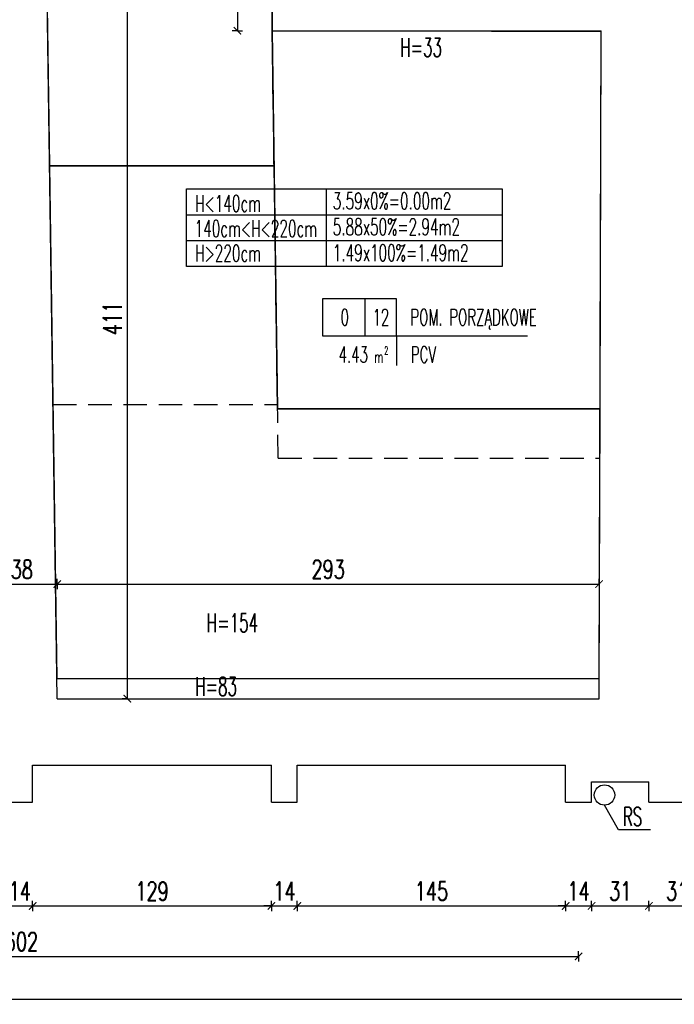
# Model space of a CAD drawing. Extents: x 36663 to 42423, y 7313 to 12123.
# Tile 14 of 54: x 39488 to 39841, y 7368 to 7901. Entities that reach past the tile are written whole.
import ezdxf
from ezdxf.enums import TextEntityAlignment as Align

# ---------------------------------------------------------------- set-up
doc = ezdxf.new("R2010")
doc.units = 0
doc.header["$MEASUREMENT"] = 0
doc.header["$PDMODE"] = 35
doc.header["$PDSIZE"] = 3
doc.linetypes.add('DASHED', pattern=[19.05, 12.7, -6.35])
for name, color, linetype in [('PRZEDMIAR', 100, 'Continuous'), ('W_area_1', 5, 'Continuous'), ('W_h 140', 252, 'DASHED'), ('W_h 140-220', 251, 'DASHED'), ('W_niewidoczne', 24, 'DASHED'), ('W_opis_pomieszczen', 1, 'Continuous'), ('W_opisy', 2, 'Continuous'), ('W_przekrojowa', 6, 'Continuous'), ('W_rs', 144, 'Continuous'), ('W_wymiary', 1, 'Continuous')]:
    doc.layers.add(name, color=color, linetype=linetype)
doc.styles.add('c20', font='simplex.shx', dxfattribs={"width": 0.7})
doc.styles.add('Romans', font='simplex.shx', dxfattribs={"width": 0.6})
doc.dimstyles.new('c20_50', dxfattribs={"dimscale": 0.5, "dimtxt": 20, "dimasz": 8, "dimexe": 1.25, "dimexo": 0.625, "dimgap": 6, "dimtad": 1, "dimdec": 0, "dimrnd": 1, "dimtxsty": 'c20', "dimblk": 'ARCHTICK', "dimcen": 0, "dimse1": 1, "dimse2": 1, "dimclrd": 1, "dimclrt": 2, "dimadec": 0, "dimazin": 0, "dimtfac": 1, "dimtdec": 0, "dimtix": 1, "dimtmove": 1, "dimatfit": 3, "dimldrblk": 'ARCHTICK', "dimfxl": 1.25, "dimarcsym": 0})

# ---------------------------------------------------------------- blocks, each defined once
blk = doc.blocks.new('_ArchTick')
at = {"color": 2}
for q in [(0, 0.7), (0, -0.7)]:
    blk.add_line((0, 0), q, dxfattribs=at)
at = {"color": 0, "linetype": 'ByBlock', "const_width": 0.15}
blk.add_lwpolyline([(-0.5, -0.5), (0.5, 0.5)], dxfattribs=at)
blk = doc.blocks.new('*D97')
at = {"layer": 'Defpoints', "color": 0, "transparency": 16777216}
for p in [(39480.72, 7477.53), (39494.72, 7477.53), (39494.72, 7421.51)]:
    blk.add_point(p, dxfattribs=at)
at = {"layer": 'W_wymiary', "color": 1, "lineweight": -2, "transparency": 16777216}
for p, q in [((39480.72, 7421.51), (39476.72, 7421.51)), ((39480.72, 7421.51), (39494.72, 7421.51)), ((39494.72, 7421.51), (39498.72, 7421.51))]:
    blk.add_line(p, q, dxfattribs=at)
at = {"layer": 'W_wymiary', "color": 1, "lineweight": -2, "transparency": 16777216, "xscale": 4, "yscale": 4, "zscale": 4}
blk.add_blockref('_ArchTick', (39480.72, 7421.51), dxfattribs=at)
at = {"layer": 'W_wymiary', "color": 1, "lineweight": -2, "transparency": 16777216, "xscale": 4, "yscale": 4, "zscale": 4, "rotation": 180}
blk.add_blockref('_ArchTick', (39494.72, 7421.51), dxfattribs=at)
at = {"layer": 'W_wymiary', "color": 2, "transparency": 16777216, "insert": (39487.72, 7429.51), "char_height": 10, "attachment_point": 5, "style": 'c20'}
blk.add_mtext('14', dxfattribs=at)
blk = doc.blocks.new('*D98')
at = {"layer": 'Defpoints', "color": 0, "transparency": 16777216}
for p in [(39494.72, 7477.53), (39623.72, 7477.53), (39623.72, 7421.51)]:
    blk.add_point(p, dxfattribs=at)
at = {"layer": 'W_wymiary', "color": 1, "lineweight": -2, "transparency": 16777216}
blk.add_line((39494.72, 7421.51), (39623.72, 7421.51), dxfattribs=at)
at = {"layer": 'W_wymiary', "color": 1, "lineweight": -2, "transparency": 16777216, "xscale": 4, "yscale": 4, "zscale": 4, "rotation": 180}
blk.add_blockref('_ArchTick', (39494.72, 7421.51), dxfattribs=at)
at = {"layer": 'W_wymiary', "color": 1, "lineweight": -2, "transparency": 16777216, "xscale": 4, "yscale": 4, "zscale": 4}
blk.add_blockref('_ArchTick', (39623.72, 7421.51), dxfattribs=at)
at = {"layer": 'W_wymiary', "color": 2, "transparency": 16777216, "insert": (39559.22, 7429.51), "char_height": 10, "attachment_point": 5, "style": 'c20'}
blk.add_mtext('129', dxfattribs=at)
blk = doc.blocks.new('*D99')
at = {"layer": 'Defpoints', "color": 0, "transparency": 16777216}
for p in [(39623.72, 7477.53), (39637.72, 7477.53), (39637.72, 7421.51)]:
    blk.add_point(p, dxfattribs=at)
at = {"layer": 'W_wymiary', "color": 1, "lineweight": -2, "transparency": 16777216}
for p, q in [((39623.72, 7421.51), (39619.72, 7421.51)), ((39623.72, 7421.51), (39637.72, 7421.51)), ((39637.72, 7421.51), (39641.72, 7421.51))]:
    blk.add_line(p, q, dxfattribs=at)
at = {"layer": 'W_wymiary', "color": 1, "lineweight": -2, "transparency": 16777216, "xscale": 4, "yscale": 4, "zscale": 4}
blk.add_blockref('_ArchTick', (39623.72, 7421.51), dxfattribs=at)
at = {"layer": 'W_wymiary', "color": 1, "lineweight": -2, "transparency": 16777216, "xscale": 4, "yscale": 4, "zscale": 4, "rotation": 180}
blk.add_blockref('_ArchTick', (39637.72, 7421.51), dxfattribs=at)
at = {"layer": 'W_wymiary', "color": 2, "transparency": 16777216, "insert": (39630.72, 7429.51), "char_height": 10, "attachment_point": 5, "style": 'c20'}
blk.add_mtext('14', dxfattribs=at)
blk = doc.blocks.new('*D100')
at = {"layer": 'Defpoints', "color": 0, "transparency": 16777216}
for p in [(39637.72, 7477.53), (39782.72, 7477.53), (39782.72, 7421.51)]:
    blk.add_point(p, dxfattribs=at)
at = {"layer": 'W_wymiary', "color": 1, "lineweight": -2, "transparency": 16777216}
blk.add_line((39637.72, 7421.51), (39782.72, 7421.51), dxfattribs=at)
at = {"layer": 'W_wymiary', "color": 1, "lineweight": -2, "transparency": 16777216, "xscale": 4, "yscale": 4, "zscale": 4, "rotation": 180}
blk.add_blockref('_ArchTick', (39637.72, 7421.51), dxfattribs=at)
at = {"layer": 'W_wymiary', "color": 1, "lineweight": -2, "transparency": 16777216, "xscale": 4, "yscale": 4, "zscale": 4}
blk.add_blockref('_ArchTick', (39782.72, 7421.51), dxfattribs=at)
at = {"layer": 'W_wymiary', "color": 2, "transparency": 16777216, "insert": (39710.22, 7429.51), "char_height": 10, "attachment_point": 5, "style": 'c20'}
blk.add_mtext('145', dxfattribs=at)
blk = doc.blocks.new('*D101')
at = {"layer": 'Defpoints', "color": 0, "transparency": 16777216}
for p in [(39782.72, 7477.53), (39796.72, 7477.53), (39796.72, 7421.51)]:
    blk.add_point(p, dxfattribs=at)
at = {"layer": 'W_wymiary', "color": 1, "lineweight": -2, "transparency": 16777216}
for p, q in [((39782.72, 7421.51), (39778.72, 7421.51)), ((39782.72, 7421.51), (39796.72, 7421.51)), ((39796.72, 7421.51), (39800.72, 7421.51))]:
    blk.add_line(p, q, dxfattribs=at)
at = {"layer": 'W_wymiary', "color": 1, "lineweight": -2, "transparency": 16777216, "xscale": 4, "yscale": 4, "zscale": 4}
blk.add_blockref('_ArchTick', (39782.72, 7421.51), dxfattribs=at)
at = {"layer": 'W_wymiary', "color": 1, "lineweight": -2, "transparency": 16777216, "xscale": 4, "yscale": 4, "zscale": 4, "rotation": 180}
blk.add_blockref('_ArchTick', (39796.72, 7421.51), dxfattribs=at)
at = {"layer": 'W_wymiary', "color": 2, "transparency": 16777216, "insert": (39789.72, 7429.51), "char_height": 10, "attachment_point": 5, "style": 'c20'}
blk.add_mtext('14', dxfattribs=at)
blk = doc.blocks.new('*D102')
at = {"layer": 'Defpoints', "color": 0, "transparency": 16777216}
for p in [(39187.72, 7421.51), (39789.72, 7421.51), (39789.72, 7394.22)]:
    blk.add_point(p, dxfattribs=at)
at = {"layer": 'W_wymiary', "color": 1, "lineweight": -2, "transparency": 16777216}
blk.add_line((39187.72, 7394.22), (39789.72, 7394.22), dxfattribs=at)
at = {"layer": 'W_wymiary', "color": 1, "lineweight": -2, "transparency": 16777216, "xscale": 4, "yscale": 4, "zscale": 4, "rotation": 180}
blk.add_blockref('_ArchTick', (39187.72, 7394.22), dxfattribs=at)
at = {"layer": 'W_wymiary', "color": 1, "lineweight": -2, "transparency": 16777216, "xscale": 4, "yscale": 4, "zscale": 4}
blk.add_blockref('_ArchTick', (39789.72, 7394.22), dxfattribs=at)
at = {"layer": 'W_wymiary', "color": 2, "transparency": 16777216, "insert": (39488.72, 7402.22), "char_height": 10, "attachment_point": 5, "style": 'c20'}
blk.add_mtext('602', dxfattribs=at)
blk = doc.blocks.new('*D161')
at = {"layer": 'Defpoints', "color": 0, "transparency": 16777216}
for p in [(39507.99, 7595.46), (39469.72, 7574.09), (39507.99, 7533.53)]:
    blk.add_point(p, dxfattribs=at)
at = {"layer": 'W_wymiary', "color": 1, "lineweight": -2, "transparency": 16777216}
blk.add_line((39469.72, 7595.46), (39507.99, 7595.46), dxfattribs=at)
at = {"layer": 'W_wymiary', "color": 1, "lineweight": -2, "transparency": 16777216, "xscale": 4, "yscale": 4, "zscale": 4, "rotation": 180}
blk.add_blockref('_ArchTick', (39469.72, 7595.46), dxfattribs=at)
at = {"layer": 'W_wymiary', "color": 1, "lineweight": -2, "transparency": 16777216, "xscale": 4, "yscale": 4, "zscale": 4}
blk.add_blockref('_ArchTick', (39507.99, 7595.46), dxfattribs=at)
at = {"layer": 'W_wymiary', "color": 2, "transparency": 16777216, "insert": (39488.85, 7603.46), "char_height": 10, "attachment_point": 5, "style": 'c20'}
blk.add_mtext('38', dxfattribs=at)
blk = doc.blocks.new('*D162')
at = {"layer": 'Defpoints', "color": 0, "transparency": 16777216}
for p in [(39800.79, 7595.46), (39507.99, 7533.53), (39800.79, 7533.53)]:
    blk.add_point(p, dxfattribs=at)
at = {"layer": 'W_wymiary', "color": 1, "lineweight": -2, "transparency": 16777216}
blk.add_line((39507.99, 7595.46), (39800.79, 7595.46), dxfattribs=at)
at = {"layer": 'W_wymiary', "color": 1, "lineweight": -2, "transparency": 16777216, "xscale": 4, "yscale": 4, "zscale": 4, "rotation": 180}
blk.add_blockref('_ArchTick', (39507.99, 7595.46), dxfattribs=at)
at = {"layer": 'W_wymiary', "color": 1, "lineweight": -2, "transparency": 16777216, "xscale": 4, "yscale": 4, "zscale": 4}
blk.add_blockref('_ArchTick', (39800.79, 7595.46), dxfattribs=at)
at = {"layer": 'W_wymiary', "color": 2, "transparency": 16777216, "insert": (39654.39, 7603.46), "char_height": 10, "attachment_point": 5, "style": 'c20'}
blk.add_mtext('293', dxfattribs=at)
blk = doc.blocks.new('*D164')
at = {"layer": 'Defpoints', "color": 0, "transparency": 16777216}
for p in [(39502.06, 7944.53), (39507.99, 7533.53), (39545.86, 7533.53)]:
    blk.add_point(p, dxfattribs=at)
at = {"layer": 'W_wymiary', "color": 1, "lineweight": -2, "transparency": 16777216}
blk.add_line((39545.86, 7944.53), (39545.86, 7533.53), dxfattribs=at)
at = {"layer": 'W_wymiary', "color": 1, "lineweight": -2, "transparency": 16777216, "xscale": 4, "yscale": 4, "zscale": 4}
for p, rotation in [((39545.86, 7944.53), 90), ((39545.86, 7533.53), 270)]:
    blk.add_blockref('_ArchTick', p, dxfattribs=dict(at, rotation=rotation))
at = {"layer": 'W_wymiary', "color": 2, "transparency": 16777216, "insert": (39537.86, 7739.03), "char_height": 10, "attachment_point": 5, "rotation": 90, "style": 'c20'}
blk.add_mtext('411', dxfattribs=at)
blk = doc.blocks.new('*D166')
at = {"layer": 'Defpoints', "color": 0, "transparency": 16777216}
for p in [(39624.11, 7944.53), (39605.33, 7894.53), (39624.11, 7894.53)]:
    blk.add_point(p, dxfattribs=at)
at = {"layer": 'W_wymiary', "color": 1, "lineweight": -2, "transparency": 16777216}
blk.add_line((39605.33, 7944.53), (39605.33, 7894.53), dxfattribs=at)
at = {"layer": 'W_wymiary', "color": 1, "lineweight": -2, "transparency": 16777216, "xscale": 4, "yscale": 4, "zscale": 4}
for p, rotation in [((39605.33, 7944.53), 90), ((39605.33, 7894.53), 270)]:
    blk.add_blockref('_ArchTick', p, dxfattribs=dict(at, rotation=rotation))
at = {"layer": 'W_wymiary', "color": 2, "transparency": 16777216, "insert": (39597.33, 7919.53), "char_height": 10, "attachment_point": 5, "rotation": 90, "style": 'c20'}
blk.add_mtext('50', dxfattribs=at)
blk = doc.blocks.new('*D169')
at = {"layer": 'Defpoints', "color": 0, "transparency": 16777216}
for p in [(39796.72, 7477.53), (39827.72, 7477.53), (39827.72, 7421.51)]:
    blk.add_point(p, dxfattribs=at)
at = {"layer": 'W_wymiary', "color": 1, "lineweight": -2, "transparency": 16777216}
blk.add_line((39796.72, 7421.51), (39827.72, 7421.51), dxfattribs=at)
at = {"layer": 'W_wymiary', "color": 1, "lineweight": -2, "transparency": 16777216, "xscale": 4, "yscale": 4, "zscale": 4, "rotation": 180}
blk.add_blockref('_ArchTick', (39796.72, 7421.51), dxfattribs=at)
at = {"layer": 'W_wymiary', "color": 1, "lineweight": -2, "transparency": 16777216, "xscale": 4, "yscale": 4, "zscale": 4}
blk.add_blockref('_ArchTick', (39827.72, 7421.51), dxfattribs=at)
at = {"layer": 'W_wymiary', "color": 2, "transparency": 16777216, "insert": (39812.22, 7429.51), "char_height": 10, "attachment_point": 5, "style": 'c20'}
blk.add_mtext('31', dxfattribs=at)
blk = doc.blocks.new('*D170')
at = {"layer": 'Defpoints', "color": 0, "transparency": 16777216}
for p in [(39827.72, 7477.53), (39858.23, 7477.78), (39858.23, 7421.51)]:
    blk.add_point(p, dxfattribs=at)
at = {"layer": 'W_wymiary', "color": 1, "lineweight": -2, "transparency": 16777216}
blk.add_line((39827.72, 7421.51), (39858.23, 7421.51), dxfattribs=at)
at = {"layer": 'W_wymiary', "color": 1, "lineweight": -2, "transparency": 16777216, "xscale": 4, "yscale": 4, "zscale": 4, "rotation": 180}
blk.add_blockref('_ArchTick', (39827.72, 7421.51), dxfattribs=at)
at = {"layer": 'W_wymiary', "color": 1, "lineweight": -2, "transparency": 16777216, "xscale": 4, "yscale": 4, "zscale": 4}
blk.add_blockref('_ArchTick', (39858.23, 7421.51), dxfattribs=at)
at = {"layer": 'W_wymiary', "color": 2, "transparency": 16777216, "insert": (39842.98, 7429.51), "char_height": 10, "attachment_point": 5, "style": 'c20'}
blk.add_mtext('31', dxfattribs=at)
blk = doc.blocks.new('*D306')
at = {"layer": 'Defpoints', "color": 0, "transparency": 16777216}
for p in [(36741.24, 7517.85), (40161.56, 7477.53), (40161.56, 7371.12)]:
    blk.add_point(p, dxfattribs=at)
at = {"layer": 'W_wymiary', "color": 1, "lineweight": -2, "transparency": 16777216}
blk.add_line((36741.24, 7371.12), (40161.56, 7371.12), dxfattribs=at)
at = {"layer": 'W_wymiary', "color": 1, "lineweight": -2, "transparency": 16777216, "xscale": 4, "yscale": 4, "zscale": 4, "rotation": 180}
blk.add_blockref('_ArchTick', (36741.24, 7371.12), dxfattribs=at)
at = {"layer": 'W_wymiary', "color": 1, "lineweight": -2, "transparency": 16777216, "xscale": 4, "yscale": 4, "zscale": 4}
blk.add_blockref('_ArchTick', (40161.56, 7371.12), dxfattribs=at)
at = {"layer": 'W_wymiary', "color": 2, "transparency": 16777216, "insert": (38451.4, 7379.12), "char_height": 10, "attachment_point": 5, "style": 'c20'}
blk.add_mtext('3420', dxfattribs=at)
blk = doc.blocks.new('POM')
at = {"color": 1}
for p, q in [((28.54, 0), (28.54, -25)), ((50, -25), (138.5, -25)), ((50, -25), (50, -44.93))]:
    blk.add_line(p, q, dxfattribs=at)
blk.add_lwpolyline([(0, -25), (50, -25), (50, 0), (0, 0)], close=True, dxfattribs=at)
at = {"color": 2, "style": 'Romans', "width": 0.6}
for s, height, p in [('2', 5.4, (41.68, -37.62)), ('m', 8, (35.05, -43.22))]:
    blk.add_text(s, height=height, dxfattribs=at).set_placement(p)
for tag, p in [('0', (15.04, -17.92)), ('88', (39.46, -17.92))]:
    blk.add_attdef(tag, text='', height=11, dxfattribs=at).set_placement(p, align=Align.CENTER)
for tag, p in [('POKOJ-DZIENNY', (59.33, -17.92)), ('WYKŁADZINA', (59.65, -43.09))]:
    blk.add_attdef(tag, p, '', height=11, dxfattribs=at)
blk.add_attdef('22.22', text='', height=11, dxfattribs=at).set_placement((30.72, -43.07), align=Align.RIGHT)

msp = doc.modelspace()

# ---------------------------------------------------------------- linework, layer by layer
at = {"layer": 'PRZEDMIAR'}
msp.add_lwpolyline([(39502.06, 7944.53), (39507.83, 7544.53), (39800.82, 7544.53), (39801.97, 7893.95), (39624.11, 7894.53), (39624.11, 7944.53), (39502.06, 7944.53)], dxfattribs=at)
at = {"layer": 'W_area_1'}
for points in [[(39624.11, 7894.53), (39624.11, 7944.53), (39502.06, 7944.53), (39503.84, 7821.46), (39625.16, 7821.46)], [(39801.97, 7893.95), (39624.11, 7894.53), (39627.05, 7690.19), (39801.3, 7690.19)], [(39625.16, 7821.46), (39503.84, 7821.46), (39507.83, 7544.53), (39800.82, 7544.53), (39801.3, 7690.19), (39627.05, 7690.19)]]:
    msp.add_lwpolyline(points, close=True, dxfattribs=at)
at = {"layer": 'W_h 140'}
msp.add_line((39801.3, 7690.19), (39627.05, 7690.19), dxfattribs=at)
at = {"layer": 'W_h 140-220'}
msp.add_line((39503.84, 7821.46), (39625.16, 7821.46), dxfattribs=at)
at = {"layer": 'W_niewidoczne'}
for p, q in [((39627.44, 7663.53), (39624.11, 7894.53)), ((39505.69, 7692.53), (39627.02, 7692.53)), ((39627.44, 7663.53), (39801.21, 7663.53)), ((39507.83, 7544.53), (39800.82, 7544.53))]:
    msp.add_line(p, q, dxfattribs=at)
at = {"layer": 'W_opis_pomieszczen'}
for p, q in [((39577.89, 7809.11), (39748.33, 7809.11)), ((39577.89, 7767.16), (39577.89, 7809.11)), ((39653.3, 7809.11), (39653.3, 7767.16)), ((39748.33, 7809.11), (39748.33, 7767.16)), ((39577.89, 7795.13), (39748.33, 7795.13)), ((39577.89, 7781.14), (39748.33, 7781.14)), ((39748.33, 7767.16), (39577.89, 7767.16))]:
    msp.add_line(p, q, dxfattribs=at)
at = {"layer": 'W_opisy'}
msp.add_lwpolyline([(39828.6, 7462.63), (39811.35, 7462.63), (39803.71, 7475.96)], dxfattribs=at)
at = {"layer": 'W_przekrojowa'}
for p, q in [((39507.99, 7533.53), (39502.06, 7944.53)), ((39624.11, 7944.53), (39624.11, 7894.53)), ((39624.11, 7894.53), (39801.97, 7894.53)), ((39800.79, 7533.53), (39801.97, 7894.53)), ((39507.99, 7533.53), (39800.79, 7533.53)), ((39494.72, 7497.53), (39623.72, 7497.53)), ((39494.72, 7477.53), (39494.72, 7497.53)), ((39623.72, 7477.53), (39623.72, 7497.53)), ((39637.72, 7497.53), (39782.72, 7497.53)), ((39637.72, 7477.53), (39637.72, 7497.53)), ((39782.72, 7477.53), (39782.72, 7497.53)), ((39796.72, 7488.53), (39827.72, 7488.53)), ((39796.72, 7477.53), (39796.72, 7488.53)), ((39827.72, 7477.53), (39827.72, 7488.53)), ((39480.72, 7477.53), (39494.72, 7477.53)), ((39623.72, 7477.53), (39637.72, 7477.53)), ((39782.72, 7477.53), (39796.72, 7477.53)), ((39827.72, 7477.53), (39858.23, 7477.53))]:
    msp.add_line(p, q, dxfattribs=at)
at = {"layer": 'W_rs'}
msp.add_circle((39803.71, 7481.46), 5.5, dxfattribs=at)

# ---------------------------------------------------------------- block references
at = {"layer": 'W_opis_pomieszczen', "xscale": 0.8000000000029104, "yscale": 0.8000000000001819, "zscale": 0.8}
msp.add_blockref('POM', (39651.32, 7749.62), dxfattribs=at).add_auto_attribs({'88': '12', '22.22': '4.43', 'POKOJ-DZIENNY': 'POM. PORZĄDKOWE', 'WYKŁADZINA': 'PCV', '0': '0'})

# ---------------------------------------------------------------- texts
at = {"layer": 'W_opis_pomieszczen', "color": 2, "style": 'c20', "width": 0.6}
for s, p in [('H<140cm', (39600.29, 7801.22)), ('140cm<H<220cm', (39615.32, 7787.66)), ('H>220cm', (39600.29, 7774.3))]:
    msp.add_text(s, height=9, dxfattribs=at).set_placement(p, align=Align.MIDDLE_CENTER)
for s, p in [('3.59x0%%%=0.00m2', (39656.87, 7807.07)), ('5.88x50%%%=2.94m2', (39656.87, 7793.08)), ('1.49x100%%%=1.49m2', (39656.87, 7779.1))]:
    msp.add_text(s, height=9, dxfattribs=at).set_placement(p, align=Align.TOP_LEFT)
at = {"layer": 'W_opisy', "style": 'c20', "width": 0.6}
for s, p in [('H=33', (39704.6, 7885.52)), ('H=154', (39602.68, 7574.53)), ('H=83', (39593.86, 7540.13)), ('RS', (39818.9, 7469.83))]:
    msp.add_text(s, height=10, dxfattribs=at).set_placement(p, align=Align.MIDDLE_CENTER)

# ---------------------------------------------------------------- dimensions: what is measured, and where the dimension line sits
at = {"layer": 'W_wymiary'}
for base, p1, p2, picture, middle in [((39545.86, 7533.53), (39502.06, 7944.53), (39507.99, 7533.53), '*D164', (39537.86, 7739.03)), ((39605.33, 7894.53), (39624.11, 7944.53), (39624.11, 7894.53), '*D166', (39597.33, 7919.53))]:
    dim = msp.add_linear_dim(base=base, p1=p1, p2=p2, angle=90, dimstyle='c20_50', dxfattribs=at)
    dim.commit()
    dim.dimension.update_dxf_attribs({"geometry": picture, "text_midpoint": middle})
for base, p1, p2, picture, middle in [((39507.99, 7595.46), (39469.72, 7574.09), (39507.99, 7533.53), '*D161', (39488.85, 7603.46)), ((39800.79, 7595.46), (39507.99, 7533.53), (39800.79, 7533.53), '*D162', (39654.39, 7603.46)), ((40161.56, 7371.12), (36741.24, 7517.85), (40161.56, 7477.53), '*D306', (38451.4, 7379.12)), ((39494.72, 7421.51), (39480.72, 7477.53), (39494.72, 7477.53), '*D97', (39487.72, 7429.51)), ((39623.72, 7421.51), (39494.72, 7477.53), (39623.72, 7477.53), '*D98', (39559.22, 7429.51)), ((39637.72, 7421.51), (39623.72, 7477.53), (39637.72, 7477.53), '*D99', (39630.72, 7429.51)), ((39782.72, 7421.51), (39637.72, 7477.53), (39782.72, 7477.53), '*D100', (39710.22, 7429.51)), ((39796.72, 7421.51), (39782.72, 7477.53), (39796.72, 7477.53), '*D101', (39789.72, 7429.51)), ((39827.72, 7421.51), (39796.72, 7477.53), (39827.72, 7477.53), '*D169', (39812.22, 7429.51)), ((39858.23, 7421.51), (39827.72, 7477.53), (39858.23, 7477.78), '*D170', (39842.98, 7429.51)), ((39789.72, 7394.22), (39187.72, 7421.51), (39789.72, 7421.51), '*D102', (39488.72, 7402.22))]:
    dim = msp.add_linear_dim(base=base, p1=p1, p2=p2, dimstyle='c20_50', dxfattribs=at)
    dim.commit()
    dim.dimension.update_dxf_attribs({"geometry": picture, "text_midpoint": middle})

doc.saveas('drawing.dxf')
